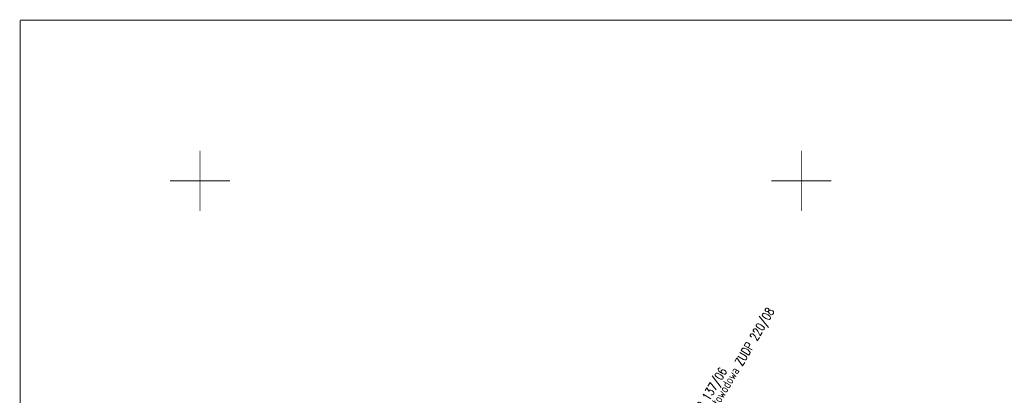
# Model space of a CAD drawing. Header units: metres. Extents: x 964 to 7125, y -212 to 9570.
# Tile 167 of 185: x 2585 to 2667, y 316 to 347. Entities that reach past the tile are written whole.
import ezdxf
from ezdxf.enums import TextEntityAlignment as Align

# ---------------------------------------------------------------- set-up
doc = ezdxf.new("R2010")
doc.units = ezdxf.units.M
doc.layers.add('P_SUTP_E_T_0', color=7, linetype='Continuous')
doc.layers.add('siatka_kwadratow', color=7, linetype='Continuous')
doc.layers.add('PODKŁAD MAPA', color=7, linetype='Continuous', lineweight=9)
doc.styles.add('STYL_ARIAL', font='simplex', dxfattribs={"width": 0.75, "oblique": 0.1})

# ---------------------------------------------------------------- blocks, each defined once
blk = doc.blocks.new('MDCP 20240606')
at = {"layer": 'siatka_kwadratow', "color": 7, "const_width": 0.09}
for points in [[(6592083.56, 5738063.3595), (6591935.06, 5738063.3595)], [(6591935.06, 5738063.3595), (6591935.06, 5737853.3595)]]:
    blk.add_lwpolyline(points, dxfattribs=at)
at = {"layer": 'siatka_kwadratow', "color": 251, "true_color": 0x636466, "const_width": 0.065}
for points in [[(6591950, 5738047.5), (6591950, 5738052.5)], [(6592000, 5738047.5), (6592000, 5738052.5)], [(6591947.5, 5738050), (6591952.5, 5738050)], [(6591997.5, 5738050), (6592002.5, 5738050)]]:
    blk.add_lwpolyline(points, dxfattribs=at)
at = {"layer": 'P_SUTP_E_T_0', "color": 251, "true_color": 0x636466, "style": 'STYL_ARIAL', "width": 0.75}
for s, rotation, p in [('t światłowodowa ZUDP 220/08', 59.6767, (6591991.2615, 5738029.4918)), ('t ZUDP 137/06', 59.0988, (6591990.1252, 5738029.3994))]:
    blk.add_text(s, height=0.75, rotation=rotation, dxfattribs=at).set_placement(p, align=Align.TOP_LEFT)

msp = doc.modelspace()

# ---------------------------------------------------------------- block references
at = {"layer": 'PODKŁAD MAPA', "linetype": 'ByBlock'}
msp.add_blockref('MDCP 20240606', (-6589349.772, -5737716.265), dxfattribs=at)

doc.saveas('drawing.dxf')
